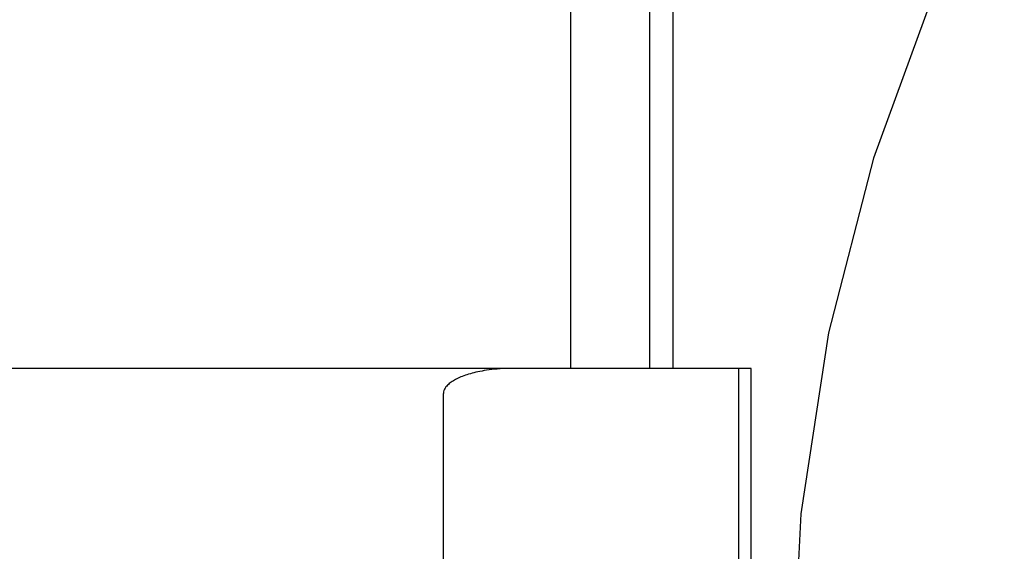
# Model space of a CAD drawing. Header units: inches. Extents: x 0 to 248, y 0 to 160.
# Tile 18 of 68: x 81.4422 to 81.5772, y 82.0012 to 82.0741. Entities that reach past the tile are written whole.
import ezdxf

# ---------------------------------------------------------------- set-up
doc = ezdxf.new("R2010")
doc.units = ezdxf.units.IN
doc.header["$LTSCALE"] = 13.627625
doc.header["$MEASUREMENT"] = 0
doc.linetypes.add('HIDDEN', pattern=[0.2, 0.1, -0.1])
doc.layers.add('DEFAULT_2', color=8, linetype='HIDDEN')

msp = doc.modelspace()

# ---------------------------------------------------------------- linework, layer by layer
at = {"layer": 'DEFAULT_2', "color": 8, "linetype": 'HIDDEN'}
for p, q in [((81.51772, 82.18252), (81.51772, 82.02627)), ((81.52853, 82.18252), (81.52853, 82.02627)), ((81.53174, 82.18252), (81.53174, 82.02627)), ((81.54248, 82.02627), (81.06505, 82.02627)), ((81.54077, 81.65127), (81.54077, 82.02627)), ((81.54249, 81.65127), (81.54249, 82.02627)), ((81.50031, 81.6547), (81.50031, 82.02284))]:
    msp.add_line(p, q, dxfattribs=at)
msp.add_lwpolyline([(81.50995, 82.02627), (81.50945, 82.02627), (81.50898, 82.02625), (81.50853, 82.02624), (81.5081, 82.02621), (81.50768, 82.02618), (81.50729, 82.02614), (81.50692, 82.0261), (81.50656, 82.02606), (81.50622, 82.02601), (81.5059, 82.02596), (81.50559, 82.02591), (81.50529, 82.02585), (81.50501, 82.02579), (81.50474, 82.02573), (81.50448, 82.02567), (81.50423, 82.02561), (81.50399, 82.02554), (81.50375, 82.02547), (81.50353, 82.0254), (81.50331, 82.02533), (81.5031, 82.02525), (81.50289, 82.02517), (81.50269, 82.02509), (81.5025, 82.02501), (81.50232, 82.02493), (81.50214, 82.02484), (81.50197, 82.02475), (81.50181, 82.02466), (81.50166, 82.02457), (81.50151, 82.02448), (81.50137, 82.02438), (81.50123, 82.02428), (81.50111, 82.02418), (81.50098, 82.02407), (81.50087, 82.02396), (81.50075, 82.02384), (81.50065, 82.02372), (81.50055, 82.02358), (81.50046, 82.02343), (81.50038, 82.02325), (81.50033, 82.02306), (81.50031, 82.02284)], dxfattribs=at)
msp.add_arc((81.79799, 81.98077), 0.25, 90, 270, dxfattribs=at)

doc.saveas('drawing.dxf')
